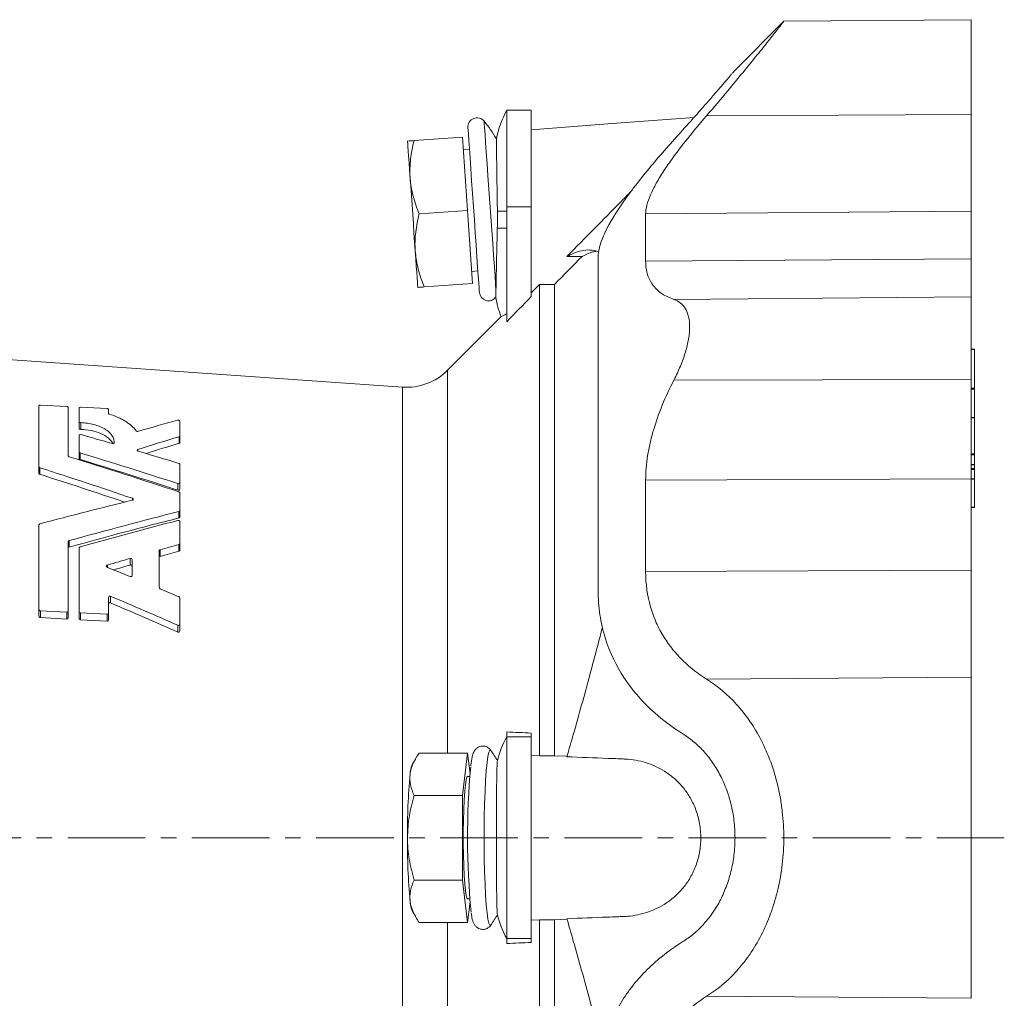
# Model space of a CAD drawing. Header units: millimetres. Extents: x 56 to 764, y -19 to 614.
# Tile 6 of 7: x 213 to 374, y 441 to 601. Entities that reach past the tile are written whole.
import ezdxf

# ---------------------------------------------------------------- set-up
doc = ezdxf.new("R2010")
doc.units = ezdxf.units.MM
doc.linetypes.add('CENTERX2', pattern=[20.32, 12.7, -2.54, 2.54, -2.54])
doc.layers.add('FORMAT', color=7, linetype='Continuous')

msp = doc.modelspace()

# ---------------------------------------------------------------- linework, layer by layer
at = {"color": 7, "linetype": 'Continuous', "lineweight": 15}
for p, q in [((337.73, 601.13), (329.8, 593.2)), ((368.45, 601.45), (337.74, 601.18)), ((296.45, 586.62), (292.45, 586.62)), ((292.45, 586.62), (292.45, 570.84)), ((296.45, 586.62), (296.45, 570.84)), ((285.2, 582.22), (277.29, 581.66)), ((285.2, 582.22), (286.04, 570.25)), ((286.34, 580.29), (285.34, 580.22)), ((292.45, 570.84), (292.45, 552.04)), ((296.45, 570.84), (296.45, 556.15)), ((286.04, 570.25), (278.13, 569.69)), ((286.04, 570.25), (286.87, 558.28)), ((302.29, 562.71), (304.77, 562.71)), ((286.73, 560.27), (287.73, 560.34)), ((286.87, 558.28), (278.96, 557.72)), ((296.45, 556.78), (297.79, 558.13)), ((297.79, 558.13), (300.26, 558.14)), ((297.79, 481.04), (297.79, 558.13)), ((300.26, 481.04), (300.26, 558.14)), ((291.6, 552.93), (282.76, 544.1)), ((275.38, 541.34), (206.07, 546.18)), ((368.96, 547.56), (368.45, 547.56)), ((368.96, 541.15), (368.96, 547.52)), ((368.96, 536.36), (368.96, 541.02)), ((215.91, 528.3), (215.91, 538.29)), ((216.15, 538.39), (220.47, 538.17)), ((220.71, 538.04), (220.71, 530.09)), ((222.49, 535.66), (222.49, 537.95)), ((222.73, 538.05), (227.05, 537.83)), ((227.29, 537.7), (227.29, 537.03)), ((222.49, 535.66), (222.49, 534.57)), ((238.95, 535.79), (238.95, 533.34)), ((368.96, 536.36), (368.45, 536.36)), ((368.96, 530.42), (368.96, 536.32)), ((222.49, 530.72), (222.49, 533.46)), ((238.95, 533.34), (238.95, 532.25)), ((222.49, 530.72), (222.49, 529.65)), ((368.96, 528.69), (368.96, 530.24)), ((238.95, 528.7), (238.95, 525.69)), ((368.45, 528.65), (368.96, 528.65)), ((368.96, 528.05), (368.96, 528.64)), ((215.91, 528.3), (215.91, 527.23)), ((368.96, 526.32), (368.96, 527.88)), ((238.95, 525.69), (238.95, 524.62)), ((368.45, 526.29), (368.96, 526.29)), ((368.96, 521.7), (368.96, 526.28)), ((238.95, 524.04), (238.95, 521.15)), ((238.95, 521.15), (238.95, 520.08)), ((368.45, 521.62), (368.96, 521.62)), ((215.91, 504.98), (215.91, 518.8)), ((238.95, 519.35), (238.95, 515.75)), ((220.71, 516.06), (220.71, 504.73)), ((238.95, 515.75), (238.95, 514.68)), ((222.49, 504.64), (222.49, 515.02)), ((235.59, 514.55), (235.59, 508.54)), ((231.15, 513.11), (231.15, 510.53)), ((227.29, 506.95), (227.29, 504.39)), ((238.95, 506.86), (238.95, 502.57)), ((215.91, 504.98), (215.91, 503.86)), ((220.47, 504.52), (216.15, 504.74)), ((220.71, 504.73), (220.71, 503.61)), ((222.49, 504.64), (222.49, 503.52)), ((227.05, 504.18), (222.73, 504.4)), ((227.29, 504.39), (227.29, 503.27)), ((216.15, 503.63), (220.47, 503.4)), ((222.73, 503.29), (227.05, 503.06)), ((238.95, 502.57), (238.95, 501.45)), ((292.45, 484.93), (292.45, 484.11)), ((292.45, 484.11), (292.45, 451.14)), ((296.45, 484.75), (296.45, 484.11)), ((296.45, 484.11), (296.45, 451.14)), ((289.89, 481.86), (289.86, 481.91)), ((277.56, 480.59), (276.96, 479.54)), ((286.04, 481.48), (278.13, 481.48)), ((286.04, 481.48), (285.2, 474.55)), ((286.44, 478.12), (286.04, 481.48)), ((297.79, 481.04), (296.45, 481.1)), ((300.26, 481.04), (297.79, 481.04)), ((302.32, 480.96), (300.26, 481.04)), ((286.4, 477.62), (286.04, 477.62)), ((285.2, 474.55), (277.29, 474.55)), ((285.2, 474.55), (285.2, 460.7)), ((285.2, 460.7), (277.29, 460.7)), ((285.2, 460.7), (286.04, 453.77)), ((286.04, 457.62), (286.4, 457.62)), ((286.04, 453.77), (286.44, 457.12)), ((276.96, 455.71), (277.56, 454.66)), ((286.04, 453.77), (278.13, 453.77)), ((289.86, 453.33), (289.87, 453.36)), ((296.45, 454.15), (297.79, 454.2)), ((297.79, 454.2), (300.26, 454.21)), ((297.79, 377.11), (297.79, 454.2)), ((300.26, 454.21), (302.32, 454.29)), ((300.26, 377.11), (300.26, 454.21)), ((292.45, 451.14), (292.45, 450.32)), ((296.45, 451.14), (296.45, 450.5))]:
    msp.add_line(p, q, dxfattribs=at)
at = {"color": 8, "linetype": 'Continuous', "lineweight": 0}
for p, q in [((368.45, 585.92), (325.15, 585.74)), ((296.45, 570.84), (292.45, 570.84)), ((290.92, 570.12), (292.45, 570.12)), ((368.45, 570.1), (315.18, 569.67)), ((290.91, 567.37), (292.45, 567.37)), ((368.45, 562.32), (315.18, 561.93)), ((368.45, 556.1), (319.81, 555.68)), ((368.96, 547.52), (368.45, 547.52)), ((282.76, 481.48), (282.76, 544.1)), ((275.38, 393.91), (275.38, 541.34)), ((368.45, 542.57), (319.81, 542.5)), ((368.96, 541.15), (368.45, 541.15)), ((368.96, 541.02), (368.45, 541.02)), ((222.74, 535.53), (222.74, 534.43)), ((368.96, 536.32), (368.45, 536.32)), ((238.84, 533.23), (238.84, 532.14)), ((222.63, 530.58), (222.63, 529.51)), ((232.1, 531.12), (232.1, 530.88)), ((368.96, 530.42), (368.45, 530.42)), ((368.96, 530.24), (368.45, 530.24)), ((368.96, 528.69), (368.45, 528.69)), ((216.06, 528.14), (216.06, 527.08)), ((368.96, 528.05), (368.45, 528.05)), ((368.96, 527.88), (368.45, 527.88)), ((238.62, 525.56), (238.62, 524.49)), ((368.45, 526.34), (315.18, 526.1)), ((368.96, 526.32), (368.45, 526.32)), ((231.2, 523.15), (231.2, 522.84)), ((238.81, 520.99), (238.81, 519.93)), ((368.96, 521.7), (368.45, 521.7)), ((220.86, 516.23), (220.86, 515.15)), ((238.81, 515.59), (238.81, 514.51)), ((235.74, 514.73), (235.74, 513.65)), ((230.82, 513.31), (230.82, 512.23)), ((227.11, 512.22), (227.11, 511.85)), ((368.45, 511.38), (315.18, 511.2)), ((227.62, 507.13), (227.62, 506.03)), ((216.15, 504.74), (216.15, 503.63)), ((220.47, 504.52), (220.47, 503.4)), ((222.73, 504.4), (222.73, 503.29)), ((227.05, 504.18), (227.05, 503.06)), ((238.62, 502.38), (238.62, 501.26)), ((368.45, 493.89), (325.15, 493.56)), ((296.45, 484.11), (292.45, 484.11)), ((282.76, 391.15), (282.76, 453.77)), ((296.45, 451.14), (292.45, 451.14)), ((368.45, 441.36), (325.15, 441.69))]:
    msp.add_line(p, q, dxfattribs=at)
at = {"color": 8, "linetype": 'Continuous', "lineweight": 0, "flags": 128}
for points in [[(288.75, 584.83), (288.76, 584.79), (288.78, 584.43), (288.83, 583.73), (288.9, 582.7), (289, 581.36), (289.11, 579.76), (289.24, 577.92), (289.38, 575.9), (289.53, 573.75), (289.69, 571.51), (289.84, 569.25), (290, 567.02), (290.15, 564.88), (290.29, 562.88), (290.42, 561.07), (290.53, 559.49), (290.62, 558.19), (290.69, 557.19)], [(289.86, 481.91), (289.84, 481.93), (289.69, 481.95), (289.53, 481.61), (289.38, 480.93), (289.24, 479.91), (289.11, 478.59), (289, 476.99), (288.9, 475.16), (288.83, 473.15), (288.78, 470.99), (288.76, 468.76), (288.76, 466.49), (288.78, 464.25), (288.83, 462.1), (288.9, 460.08), (289, 458.25), (289.11, 456.66), (289.24, 455.34), (289.38, 454.32), (289.53, 453.64), (289.69, 453.3), (289.84, 453.32), (289.86, 453.33)]]:
    msp.add_lwpolyline(points, dxfattribs=at)
at = {"color": 7, "linetype": 'Continuous', "lineweight": 15, "flags": 128}
for points in [[(323.09, 585.45), (310.43, 584.5), (296.45, 583.44)], [(286.09, 583.78), (286.1, 583.74), (286.12, 583.39), (286.17, 582.71), (286.24, 581.7), (286.33, 580.4), (286.44, 578.83), (286.56, 577.05), (286.7, 575.09), (286.85, 573.01), (287, 570.86), (287.15, 568.69), (287.3, 566.57), (287.44, 564.54), (287.57, 562.67), (287.69, 560.99), (287.79, 559.55), (287.87, 558.39), (287.93, 557.54), (287.96, 557.02), (287.98, 556.85)], [(276.22, 581.59), (276.23, 581.49), (276.25, 581.18), (276.28, 580.68), (276.33, 579.99), (276.39, 579.12), (276.47, 578.08), (276.55, 576.91), (276.64, 575.6)], [(276.64, 575.6), (276.74, 574.2), (276.84, 572.72), (276.95, 571.18), (277.06, 569.62), (277.17, 568.06), (277.27, 566.52), (277.38, 565.04), (277.48, 563.63)], [(277.48, 563.63), (277.57, 562.33), (277.65, 561.15), (277.72, 560.12), (277.78, 559.25), (277.83, 558.56), (277.87, 558.06), (277.89, 557.75), (277.9, 557.65)], [(286.04, 477.62), (285.94, 477.52), (285.81, 477.07), (285.69, 476.28), (285.58, 475.18), (285.49, 473.81), (285.42, 472.21), (285.37, 470.44), (285.34, 468.57), (285.34, 466.67), (285.37, 464.81), (285.42, 463.04), (285.49, 461.44), (285.58, 460.07), (285.69, 458.96), (285.81, 458.17), (285.94, 457.73), (286.04, 457.62)]]:
    msp.add_lwpolyline(points, dxfattribs=at)
at = {"color": 7, "linetype": 'Continuous', "lineweight": 15}
for centre, radius, start, end in [((306.45, 578.87), 16, 151.0306, 168.8383), ((287.59, 583.89), 1.5, 39.0063, 184), ((269.3, 569.08), 25.03, 31.0023, 39.0063), ((289.47, 556.95), 1.5, 184, 322.9662), ((306.45, 558.62), 16, 189.2436, 201.0895), ((276.04, 550.81), 9.5, 266, 315), ((306.45, 476.37), 16, 151.0306, 166.1498), ((269.3, 467.62), 25.03, 30.1656, 34.806), ((281.14, 477.87), 4.5, 158.2884, 178.1299), ((415.18, 467.73), 129.14, 174.883, 185.4494), ((377.47, 468.75), 101.26, 174.7499, 180.6375), ((377.47, 466.5), 101.26, 179.3625, 185.2501), ((281.14, 457.38), 4.5, 181.8701, 201.7116), ((269.3, 467.62), 25.03, 325.194, 329.8326), ((306.45, 458.87), 16, 193.8502, 208.9694)]:
    msp.add_arc(centre, radius, start, end, dxfattribs=at)
for centre, major_axis, ratio, start_param, end_param in [((190.16, 461.32), (125.1, 67.2), 0.360513, 0.989648, 1.043528), ((229.48, 476.99), (188.68, -59.82), 0.264157, 1.662846, 1.689571), ((198.49, 461.37), (124.2, 66.72), 0.360513, 1.054864, 1.110609), ((198.76, 461.49), (121.85, 65.46), 0.360513, 1.050612, 1.09623), ((216.57, 477.09), (190.85, -60.51), 0.264157, 1.538967, 1.622703), ((229.48, 476.99), (188.68, -59.82), 0.264157, 1.605098, 1.640339), ((211.81, 477.13), (191.65, -60.77), 0.264157, 1.513512, 1.607261), ((217.2, 476.91), (187.13, -59.33), 0.264157, 1.540043, 1.625433), ((198.9, 477.24), (193.82, -61.46), 0.264157, 1.48752, 1.565989), ((199.53, 477.06), (190.1, -60.28), 0.264157, 1.494374, 1.567573), ((198.9, 458.01), (193.82, 61.46), 0.264157, 1.320395, 1.398865), ((211.81, 458.11), (191.65, 60.77), 0.264157, 1.346388, 1.440136), ((212.44, 458.3), (187.93, 59.59), 0.264157, 1.346957, 1.442551), ((216.57, 458.15), (190.85, 60.51), 0.264157, 1.371843, 1.455578), ((229.48, 458.26), (188.68, 59.82), 0.264157, 1.437973, 1.454168), ((230.11, 458.45), (184.95, 58.64), 0.264157, 1.440384, 1.456903), ((229.48, 458.26), (188.68, 59.82), 0.264157, 1.48016, 1.49977), ((157.69, 477.58), (200.75, -63.65), 0.264157, 1.282867, 1.302572), ((230.11, 458.45), (184.95, 58.64), 0.264157, 1.483416, 1.497934), ((157.69, 477.58), (200.75, -63.65), 0.264157, 1.239965, 1.256519), ((144.78, 477.69), (202.93, -64.34), 0.264157, 1.175433, 1.235429), ((145.41, 477.51), (199.2, -63.16), 0.264157, 1.169273, 1.230554)]:
    msp.add_ellipse(centre, major_axis=major_axis, ratio=ratio, start_param=start_param, end_param=end_param, dxfattribs=at)
for points, knots in [([(325.15, 585.74), (326.34, 587.13), (328.73, 589.93), (331.65, 593.48), (334, 596.39), (335.75, 598.59), (337.02, 600.21), (337.7, 601.08), (337.73, 601.11), (337.74, 601.13)], [0, 0, 0, 0, 0.173043, 0.35054, 0.488022, 0.629136, 0.766812, 0.909852, 1, 1, 1, 1]), ([(368.45, 601.45), (368.45, 601.45), (368.45, 601.34), (368.45, 600.91), (368.45, 600.58), (368.45, 599.75), (368.45, 599.23), (368.45, 598.04), (368.45, 597.37), (368.45, 595.89), (368.45, 595.09), (368.45, 593.4), (368.45, 592.51), (368.45, 589.77), (368.45, 587.84), (368.45, 585.92)], [0, 0, 0, 0, 0.125, 0.125, 0.25, 0.25, 0.375, 0.375, 0.5, 0.5, 0.625, 0.625, 0.75, 0.75, 1, 1, 1, 1]), ([(329.8, 593.2), (329.8, 593.2), (329.74, 593.13), (329.57, 592.93), (329.5, 592.85), (329.34, 592.65), (329.24, 592.54), (328.91, 592.15), (328.64, 591.84), (328.18, 591.29), (328.01, 591.1), (327.66, 590.68), (327.47, 590.47), (326.89, 589.79), (326.47, 589.3), (325.79, 588.51), (325.55, 588.25), (325.07, 587.69), (324.82, 587.41), (324.06, 586.54), (323.53, 585.95), (322.43, 584.72), (321.87, 584.09), (321.28, 583.44)], [0, 0, 0, 0, 0.125, 0.125, 0.1875, 0.1875, 0.25, 0.25, 0.375, 0.375, 0.4375, 0.4375, 0.5, 0.5, 0.625, 0.625, 0.6875, 0.6875, 0.75, 0.75, 0.875, 0.875, 1, 1, 1, 1]), ([(315.18, 569.67), (315.18, 570.56), (315.46, 571.61), (316.11, 573.1), (316.25, 573.41), (316.57, 574.04), (316.74, 574.36), (317.29, 575.35), (317.71, 576.03), (318.62, 577.43), (319.12, 578.14), (320.18, 579.61), (320.75, 580.36), (322.52, 582.63), (323.8, 584.17), (325.15, 585.74)], [0, 0, 0, 0, 0.25, 0.25, 0.3125, 0.3125, 0.375, 0.375, 0.5, 0.5, 0.625, 0.625, 0.75, 0.75, 1, 1, 1, 1]), ([(368.45, 570.1), (368.45, 570.87), (368.45, 571.8), (368.45, 573.96), (368.45, 575.19), (368.45, 577.9), (368.45, 579.38), (368.45, 582.53), (368.45, 584.2), (368.45, 585.92)], [0, 0, 0, 0, 0.25, 0.25, 0.5, 0.5, 0.75, 0.75, 1, 1, 1, 1]), ([(321.28, 583.44), (319.43, 581.4), (317.68, 579.41), (315.23, 576.49), (314.45, 575.53), (313.34, 574.1), (312.98, 573.62), (312.28, 572.69), (311.95, 572.23), (310.35, 569.97), (309.3, 568.27), (308.37, 566.3), (308.2, 565.91), (307.91, 565.16), (307.79, 564.8), (307.5, 563.75), (307.4, 563.1), (307.4, 562.51)], [0, 0, 0, 0, 0.25, 0.25, 0.375, 0.375, 0.4375, 0.4375, 0.5, 0.5, 0.75, 0.75, 0.8125, 0.8125, 0.875, 0.875, 1, 1, 1, 1]), ([(277.29, 581.66), (276.97, 581.64), (276.69, 581.62), (276.32, 581.6), (276.22, 581.59), (276.22, 581.59)], [0, 0, 0, 0, 0.5, 0.5, 1, 1, 1, 1]), ([(276.64, 575.6), (276.6, 576.11), (276.59, 576.62), (276.62, 577.64), (276.66, 578.15), (276.83, 579.66), (277.03, 580.66), (277.29, 581.66)], [0, 0, 0, 0, 0.25, 0.25, 0.5, 0.5, 1, 1, 1, 1]), ([(290.92, 570.12), (290.91, 570.82), (290.89, 572.22), (290.86, 574.24), (290.83, 576.14), (290.81, 577.83), (290.79, 579.29), (290.78, 580.47), (290.76, 581.33), (290.76, 581.87), (290.76, 581.94), (290.76, 581.97)], [0, 0, 0, 0, 0.109738, 0.222657, 0.332406, 0.445332, 0.555161, 0.668167, 0.778139, 0.891291, 1, 1, 1, 1]), ([(278.13, 569.69), (277.73, 570.65), (277.39, 571.62), (276.88, 573.58), (276.71, 574.58), (276.64, 575.6)], [0, 0, 0, 0, 0.5, 0.5, 1, 1, 1, 1]), ([(302.29, 562.71), (303.81, 564.25), (306.71, 567.19), (310.25, 570.77), (312.25, 572.81), (312.88, 573.45)], [0, 0, 0, 0, 0.429823, 0.821356, 1, 1, 1, 1]), ([(277.48, 563.63), (277.44, 564.14), (277.43, 564.65), (277.46, 565.67), (277.5, 566.18), (277.67, 567.69), (277.87, 568.69), (278.13, 569.69)], [0, 0, 0, 0, 0.25, 0.25, 0.5, 0.5, 1, 1, 1, 1]), ([(290.91, 567.37), (290.88, 566.28), (290.86, 565.22), (290.82, 563.69), (290.81, 563.19), (290.79, 562.22), (290.78, 561.76), (290.76, 560.88), (290.75, 560.45), (290.74, 559.85), (290.74, 559.66), (290.73, 559.28), (290.72, 559.1), (290.71, 558.58), (290.71, 558.26), (290.7, 557.83), (290.7, 557.69), (290.69, 557.43), (290.69, 557.3), (290.69, 557.19)], [0, 0, 0, 0, 0.25, 0.25, 0.375, 0.375, 0.5, 0.5, 0.625, 0.625, 0.6875, 0.6875, 0.75, 0.75, 0.875, 0.875, 0.9375, 0.9375, 1, 1, 1, 1]), ([(278.96, 557.72), (278.57, 558.68), (278.23, 559.65), (277.72, 561.61), (277.55, 562.61), (277.48, 563.63)], [0, 0, 0, 0, 0.5, 0.5, 1, 1, 1, 1]), ([(307.52, 563.49), (307.03, 563.62), (305.69, 563.95), (303.92, 563.5), (302.64, 562.88), (302.29, 562.71)], [0, 0, 0, 0, 0.293787, 0.805746, 1, 1, 1, 1]), ([(304.77, 562.71), (305.37, 563.01), (306.18, 563.42), (306.96, 563.53), (307.16, 563.56)], [0, 0, 0, 0, 0.742797, 1, 1, 1, 1]), ([(307.4, 508.14), (307.4, 511.09), (307.4, 514), (307.4, 519.72), (307.4, 522.53), (307.4, 527.99), (307.4, 530.65), (307.4, 535.77), (307.4, 538.23), (307.4, 542.93), (307.4, 545.17), (307.4, 549.38), (307.4, 551.36), (307.4, 555.04), (307.4, 556.74), (307.4, 559.85), (307.4, 561.26), (307.4, 562.51)], [0, 0, 0, 0, 0.125, 0.125, 0.25, 0.25, 0.375, 0.375, 0.5, 0.5, 0.625, 0.625, 0.75, 0.75, 0.875, 0.875, 1, 1, 1, 1]), ([(368.45, 556.1), (368.45, 556.61), (368.45, 557.4), (368.45, 559.49), (368.45, 560.8), (368.45, 562.32)], [0, 0, 0, 0, 0.5, 0.5, 1, 1, 1, 1]), ([(319.81, 555.68), (319.11, 555.92), (318.47, 556.22), (317.34, 556.96), (316.85, 557.4), (316.24, 558.18), (316.06, 558.46), (315.75, 559.06), (315.61, 559.37), (315.29, 560.37), (315.18, 561.11), (315.18, 561.93)], [0, 0, 0, 0, 0.25, 0.25, 0.5, 0.5, 0.625, 0.625, 0.75, 0.75, 1, 1, 1, 1]), ([(278.96, 557.72), (278.64, 557.7), (278.37, 557.68), (278, 557.66), (277.9, 557.65), (277.9, 557.65)], [0, 0, 0, 0, 0.5, 0.5, 1, 1, 1, 1]), ([(290.69, 557.19), (290.68, 557.01), (290.67, 556.34), (290.66, 555.95), (290.66, 556.05), (290.66, 556.05)], [0, 0, 0, 0, 0.252977, 0.969329, 1, 1, 1, 1]), ([(368.45, 556.1), (368.45, 555.95), (368.45, 555.75), (368.45, 555.23), (368.45, 554.9), (368.45, 554.12), (368.45, 553.67), (368.45, 552.64), (368.45, 552.07), (368.45, 550.83), (368.45, 550.17), (368.45, 548.76), (368.45, 548.02), (368.45, 546.5), (368.45, 545.72), (368.45, 544.15), (368.45, 543.36), (368.45, 542.57)], [0, 0, 0, 0, 0.125, 0.125, 0.25, 0.25, 0.375, 0.375, 0.5, 0.5, 0.625, 0.625, 0.75, 0.75, 0.875, 0.875, 1, 1, 1, 1]), ([(319.81, 542.5), (320.2, 543.26), (320.55, 544.02), (321.02, 545.16), (321.17, 545.54), (321.44, 546.29), (321.57, 546.67), (321.91, 547.79), (322.08, 548.51), (322.25, 549.54), (322.3, 549.88), (322.36, 550.53), (322.37, 550.86), (322.37, 551.77), (322.32, 552.33), (322.14, 553.08), (322.07, 553.32), (321.9, 553.76), (321.8, 553.97), (321.46, 554.53), (321.19, 554.84), (320.56, 555.35), (320.2, 555.54), (319.81, 555.68)], [0, 0, 0, 0, 0.125, 0.125, 0.1875, 0.1875, 0.25, 0.25, 0.375, 0.375, 0.4375, 0.4375, 0.5, 0.5, 0.625, 0.625, 0.6875, 0.6875, 0.75, 0.75, 0.875, 0.875, 1, 1, 1, 1]), ([(291.62, 552.91), (291.6, 552.9), (291.55, 552.87), (291.86, 553.02), (292.26, 553.24), (292.45, 553.35)], [0, 0, 0, 0, 0.299027, 0.647989, 1, 1, 1, 1]), ([(368.96, 547.55), (368.96, 547.55), (368.96, 547.56), (368.96, 547.55), (368.96, 547.53), (368.96, 547.52)], [0, 0, 0, 0, 0.125175, 0.579621, 1, 1, 1, 1]), ([(319.81, 542.5), (319.11, 541.14), (318.47, 539.78), (317.34, 537.03), (316.85, 535.65), (316.24, 533.57), (316.06, 532.87), (315.75, 531.48), (315.61, 530.8), (315.29, 528.75), (315.18, 527.41), (315.18, 526.1)], [0, 0, 0, 0, 0.25, 0.25, 0.5, 0.5, 0.625, 0.625, 0.75, 0.75, 1, 1, 1, 1]), ([(368.45, 542.57), (368.45, 539.72), (368.45, 536.89), (368.45, 531.43), (368.45, 528.8), (368.45, 526.34)], [0, 0, 0, 0, 0.5, 0.5, 1, 1, 1, 1]), ([(368.96, 541.15), (368.96, 541.14), (368.96, 541.11), (368.96, 541.06), (368.96, 541.04), (368.96, 541.02)], [0, 0, 0, 0, 0.5, 0.5, 1, 1, 1, 1]), ([(215.91, 538.29), (215.91, 538.32), (215.94, 538.35), (216.03, 538.39), (216.09, 538.4), (216.15, 538.39)], [0, 0, 0, 0, 0.5, 0.5, 1, 1, 1, 1]), ([(220.47, 538.17), (220.54, 538.16), (220.6, 538.15), (220.69, 538.1), (220.71, 538.07), (220.71, 538.04)], [0, 0, 0, 0, 0.5, 0.5, 1, 1, 1, 1]), ([(222.49, 537.95), (222.49, 537.98), (222.51, 538.01), (222.6, 538.04), (222.66, 538.05), (222.73, 538.05)], [0, 0, 0, 0, 0.5, 0.5, 1, 1, 1, 1]), ([(227.05, 537.83), (227.11, 537.82), (227.17, 537.81), (227.26, 537.76), (227.29, 537.73), (227.29, 537.7)], [0, 0, 0, 0, 0.5, 0.5, 1, 1, 1, 1]), ([(227.41, 536.92), (227.92, 536.77), (228.39, 536.59), (229.05, 536.3), (229.26, 536.2), (229.67, 535.98), (229.87, 535.87), (230.43, 535.52), (230.76, 535.28), (231.35, 534.75), (231.61, 534.48), (231.82, 534.19)], [0, 0, 0, 0, 0.25, 0.25, 0.375, 0.375, 0.5, 0.5, 0.75, 0.75, 1, 1, 1, 1]), ([(222.74, 535.53), (222.67, 535.53), (222.6, 535.54), (222.51, 535.6), (222.49, 535.63), (222.49, 535.66)], [0, 0, 0, 0, 0.5, 0.5, 1, 1, 1, 1]), ([(228.21, 532.22), (228.22, 532.43), (228.2, 532.64), (228.08, 533.04), (227.99, 533.24), (227.79, 533.53), (227.72, 533.63), (227.56, 533.82), (227.47, 533.91), (227.17, 534.17), (226.95, 534.34), (226.43, 534.64), (226.15, 534.78), (225.55, 535.02), (225.22, 535.13), (224.54, 535.31), (224.19, 535.38), (223.47, 535.48), (223.1, 535.51), (222.74, 535.53)], [0, 0, 0, 0, 0.125, 0.125, 0.25, 0.25, 0.3125, 0.3125, 0.375, 0.375, 0.5, 0.5, 0.625, 0.625, 0.75, 0.75, 0.875, 0.875, 1, 1, 1, 1]), ([(238.59, 535.91), (238.62, 535.92), (238.66, 535.92), (238.75, 535.92), (238.79, 535.91), (238.91, 535.88), (238.95, 535.83), (238.95, 535.79)], [0, 0, 0, 0, 0.25, 0.25, 0.5, 0.5, 1, 1, 1, 1]), ([(368.96, 536.35), (368.96, 536.35), (368.96, 536.35), (368.96, 536.34), (368.96, 536.33), (368.96, 536.32)], [0, 0, 0, 0, 0.3425002, 0.6784125, 1, 1, 1, 1]), ([(222.49, 534.57), (222.49, 534.53), (222.51, 534.5), (222.6, 534.45), (222.67, 534.43), (222.74, 534.43)], [0, 0, 0, 0, 0.5, 0.5, 1, 1, 1, 1]), ([(222.49, 533.46), (222.49, 533.5), (222.53, 533.54), (222.66, 533.58), (222.74, 533.58), (222.82, 533.56)], [0, 0, 0, 0, 0.5, 0.5, 1, 1, 1, 1]), ([(222.74, 534.43), (223.32, 534.41), (223.89, 534.34), (225.01, 534.11), (225.53, 533.95), (226.48, 533.54), (226.88, 533.3), (227.56, 532.76), (227.81, 532.46), (227.98, 532.15)], [0, 0, 0, 0, 0.25, 0.25, 0.5, 0.5, 0.75, 0.75, 1, 1, 1, 1]), ([(231.82, 534.19), (231.84, 534.15), (231.9, 534.12), (232.03, 534.09), (232.11, 534.09), (232.17, 534.11)], [0, 0, 0, 0, 0.5, 0.5, 1, 1, 1, 1]), ([(227.88, 532.11), (227.95, 532.09), (228.03, 532.09), (228.16, 532.14), (228.21, 532.18), (228.21, 532.22)], [0, 0, 0, 0, 0.5, 0.5, 1, 1, 1, 1]), ([(220.71, 530.09), (220.71, 530.06), (220.73, 530.03), (220.78, 529.98), (220.82, 529.95), (220.86, 529.94)], [0, 0, 0, 0, 0.5, 0.5, 1, 1, 1, 1]), ([(222.63, 530.58), (222.59, 530.59), (222.55, 530.61), (222.5, 530.66), (222.49, 530.69), (222.49, 530.72)], [0, 0, 0, 0, 0.5, 0.5, 1, 1, 1, 1]), ([(232.1, 531.12), (232.03, 531.09), (231.98, 531.04), (232, 530.94), (232.06, 530.89), (232.14, 530.86)], [0, 0, 0, 0, 0.5, 0.5, 1, 1, 1, 1]), ([(368.96, 530.42), (368.96, 530.4), (368.96, 530.36), (368.96, 530.3), (368.96, 530.26), (368.96, 530.24)], [0, 0, 0, 0, 0.5, 0.5, 1, 1, 1, 1]), ([(222.49, 529.65), (222.49, 529.62), (222.5, 529.59), (222.55, 529.54), (222.59, 529.52), (222.63, 529.51)], [0, 0, 0, 0, 0.5, 0.5, 1, 1, 1, 1]), ([(238.81, 528.85), (238.85, 528.83), (238.89, 528.81), (238.94, 528.76), (238.95, 528.73), (238.95, 528.7)], [0, 0, 0, 0, 0.5, 0.5, 1, 1, 1, 1]), ([(368.96, 528.69), (368.96, 528.68), (368.96, 528.66), (368.96, 528.66), (368.96, 528.66)], [0, 0, 0, 0, 0.540716, 1, 1, 1, 1]), ([(216.06, 528.14), (216.02, 528.16), (215.98, 528.18), (215.93, 528.23), (215.91, 528.27), (215.91, 528.3)], [0, 0, 0, 0, 0.5, 0.5, 1, 1, 1, 1]), ([(215.91, 527.23), (215.91, 527.2), (215.93, 527.17), (215.98, 527.11), (216.02, 527.09), (216.06, 527.08)], [0, 0, 0, 0, 0.5, 0.5, 1, 1, 1, 1]), ([(368.96, 528.05), (368.96, 528.03), (368.96, 528), (368.96, 527.93), (368.96, 527.9), (368.96, 527.88)], [0, 0, 0, 0, 0.5, 0.5, 1, 1, 1, 1]), ([(238.95, 525.69), (238.95, 525.64), (238.91, 525.59), (238.78, 525.53), (238.7, 525.53), (238.62, 525.56)], [0, 0, 0, 0, 0.5, 0.5, 1, 1, 1, 1]), ([(368.96, 526.32), (368.96, 526.31), (368.96, 526.29), (368.96, 526.29), (368.96, 526.29)], [0, 0, 0, 0, 0.5407463, 1, 1, 1, 1]), ([(238.62, 524.49), (238.7, 524.47), (238.78, 524.47), (238.91, 524.52), (238.95, 524.57), (238.95, 524.62)], [0, 0, 0, 0, 0.5, 0.5, 1, 1, 1, 1]), ([(238.81, 524.2), (238.85, 524.18), (238.89, 524.16), (238.94, 524.1), (238.95, 524.07), (238.95, 524.04)], [0, 0, 0, 0, 0.5, 0.5, 1, 1, 1, 1]), ([(231.2, 522.84), (231.24, 522.85), (231.28, 522.87), (231.33, 522.92), (231.35, 522.95), (231.35, 523.02), (231.33, 523.05), (231.28, 523.11), (231.24, 523.14), (231.2, 523.15)], [0, 0, 0, 0, 0.25, 0.25, 0.5, 0.5, 0.75, 0.75, 1, 1, 1, 1]), ([(238.95, 521.15), (238.95, 521.11), (238.94, 521.08), (238.89, 521.02), (238.85, 521), (238.81, 520.99)], [0, 0, 0, 0, 0.5, 0.5, 1, 1, 1, 1]), ([(368.96, 521.7), (368.96, 521.69), (368.96, 521.66), (368.96, 521.63), (368.96, 521.62), (368.96, 521.62), (368.96, 521.62)], [0, 0, 0, 0, 0.28497, 0.605202, 0.942193, 1, 1, 1, 1]), ([(215.91, 518.8), (215.91, 518.84), (215.93, 518.87), (215.98, 518.93), (216.02, 518.95), (216.06, 518.97)], [0, 0, 0, 0, 0.5, 0.5, 1, 1, 1, 1]), ([(238.62, 519.53), (238.7, 519.55), (238.78, 519.54), (238.91, 519.47), (238.95, 519.41), (238.95, 519.35)], [0, 0, 0, 0, 0.5, 0.5, 1, 1, 1, 1]), ([(238.81, 519.93), (238.85, 519.94), (238.89, 519.96), (238.94, 520.02), (238.95, 520.05), (238.95, 520.08)], [0, 0, 0, 0, 0.5, 0.5, 1, 1, 1, 1]), ([(220.86, 516.23), (220.82, 516.21), (220.78, 516.19), (220.73, 516.13), (220.71, 516.09), (220.71, 516.06)], [0, 0, 0, 0, 0.5, 0.5, 1, 1, 1, 1]), ([(238.95, 515.75), (238.95, 515.72), (238.94, 515.68), (238.89, 515.62), (238.85, 515.6), (238.81, 515.59)], [0, 0, 0, 0, 0.5, 0.5, 1, 1, 1, 1]), ([(222.49, 515.02), (222.49, 515.06), (222.5, 515.09), (222.55, 515.15), (222.59, 515.18), (222.63, 515.19)], [0, 0, 0, 0, 0.5, 0.5, 1, 1, 1, 1]), ([(235.74, 514.73), (235.7, 514.71), (235.66, 514.69), (235.61, 514.63), (235.59, 514.59), (235.59, 514.55)], [0, 0, 0, 0, 0.5, 0.5, 1, 1, 1, 1]), ([(238.81, 514.51), (238.85, 514.53), (238.89, 514.55), (238.94, 514.61), (238.95, 514.65), (238.95, 514.68)], [0, 0, 0, 0, 0.5, 0.5, 1, 1, 1, 1]), ([(230.82, 513.31), (230.9, 513.33), (230.98, 513.32), (231.11, 513.24), (231.15, 513.18), (231.15, 513.11)], [0, 0, 0, 0, 0.5, 0.5, 1, 1, 1, 1]), ([(227.11, 511.85), (227.07, 511.87), (227.03, 511.9), (226.98, 511.96), (226.96, 512), (226.96, 512.08), (226.98, 512.12), (227.03, 512.18), (227.07, 512.21), (227.11, 512.22)], [0, 0, 0, 0, 0.25, 0.25, 0.5, 0.5, 0.75, 0.75, 1, 1, 1, 1]), ([(231.15, 512.03), (231.15, 512.1), (231.11, 512.16), (230.98, 512.24), (230.9, 512.26), (230.82, 512.23)], [0, 0, 0, 0, 0.5, 0.5, 1, 1, 1, 1]), ([(315.18, 511.2), (315.18, 509.12), (315.46, 507.2), (316.11, 504.95), (316.25, 504.51), (316.57, 503.64), (316.74, 503.21), (317.29, 501.97), (317.71, 501.2), (318.62, 499.73), (319.12, 499.04), (320.18, 497.73), (320.75, 497.11), (322.52, 495.4), (323.8, 494.41), (325.15, 493.56)], [0, 0, 0, 0, 0.25, 0.25, 0.3125, 0.3125, 0.375, 0.375, 0.5, 0.5, 0.625, 0.625, 0.75, 0.75, 1, 1, 1, 1]), ([(368.45, 511.38), (368.45, 509.57), (368.45, 507.8), (368.45, 504.42), (368.45, 502.81), (368.45, 499.81), (368.45, 498.43), (368.45, 495.94), (368.45, 494.84), (368.45, 493.89)], [0, 0, 0, 0, 0.25, 0.25, 0.5, 0.5, 0.75, 0.75, 1, 1, 1, 1]), ([(231.15, 510.53), (231.15, 510.46), (231.11, 510.4), (230.98, 510.33), (230.9, 510.33), (230.82, 510.36)], [0, 0, 0, 0, 0.5, 0.5, 1, 1, 1, 1]), ([(321.28, 484.62), (319.43, 485.77), (317.68, 487.08), (315.23, 489.37), (314.45, 490.18), (313.34, 491.49), (312.98, 491.94), (312.28, 492.87), (311.95, 493.34), (310.35, 495.78), (309.3, 497.93), (308.37, 500.94), (308.2, 501.55), (307.91, 502.82), (307.79, 503.46), (307.5, 505.42), (307.4, 506.76), (307.4, 508.14)], [0, 0, 0, 0, 0.25, 0.25, 0.375, 0.375, 0.4375, 0.4375, 0.5, 0.5, 0.75, 0.75, 0.8125, 0.8125, 0.875, 0.875, 1, 1, 1, 1]), ([(227.62, 507.13), (227.54, 507.17), (227.46, 507.16), (227.33, 507.09), (227.29, 507.02), (227.29, 506.95)], [0, 0, 0, 0, 0.5, 0.5, 1, 1, 1, 1]), ([(227.29, 505.85), (227.29, 505.92), (227.33, 505.99), (227.46, 506.06), (227.54, 506.07), (227.62, 506.03)], [0, 0, 0, 0, 0.5, 0.5, 1, 1, 1, 1]), ([(216.15, 504.74), (216.09, 504.75), (216.03, 504.77), (215.94, 504.86), (215.91, 504.92), (215.91, 504.98)], [0, 0, 0, 0, 0.5, 0.5, 1, 1, 1, 1]), ([(220.71, 504.73), (220.71, 504.67), (220.69, 504.62), (220.6, 504.54), (220.54, 504.51), (220.47, 504.52)], [0, 0, 0, 0, 0.5, 0.5, 1, 1, 1, 1]), ([(222.73, 504.4), (222.66, 504.4), (222.6, 504.43), (222.51, 504.52), (222.49, 504.58), (222.49, 504.64)], [0, 0, 0, 0, 0.5, 0.5, 1, 1, 1, 1]), ([(227.29, 504.39), (227.29, 504.33), (227.26, 504.28), (227.17, 504.2), (227.11, 504.17), (227.05, 504.18)], [0, 0, 0, 0, 0.5, 0.5, 1, 1, 1, 1]), ([(215.91, 503.86), (215.91, 503.81), (215.94, 503.75), (216.03, 503.66), (216.09, 503.63), (216.15, 503.63)], [0, 0, 0, 0, 0.5, 0.5, 1, 1, 1, 1]), ([(220.47, 503.4), (220.54, 503.4), (220.6, 503.42), (220.69, 503.5), (220.71, 503.56), (220.71, 503.61)], [0, 0, 0, 0, 0.5, 0.5, 1, 1, 1, 1]), ([(222.49, 503.52), (222.49, 503.47), (222.51, 503.41), (222.6, 503.32), (222.66, 503.29), (222.73, 503.29)], [0, 0, 0, 0, 0.5, 0.5, 1, 1, 1, 1]), ([(227.05, 503.06), (227.11, 503.06), (227.17, 503.08), (227.26, 503.16), (227.29, 503.22), (227.29, 503.27)], [0, 0, 0, 0, 0.5, 0.5, 1, 1, 1, 1]), ([(238.95, 502.57), (238.95, 502.5), (238.92, 502.43), (238.79, 502.35), (238.7, 502.35), (238.62, 502.38)], [0, 0, 0, 0, 0.5, 0.5, 1, 1, 1, 1]), ([(238.62, 501.26), (238.7, 501.23), (238.79, 501.23), (238.92, 501.31), (238.95, 501.38), (238.95, 501.45)], [0, 0, 0, 0, 0.5, 0.5, 1, 1, 1, 1]), ([(308.1, 502.01), (307.42, 499.42), (305.89, 493.57), (303.92, 486.5), (302.64, 482.08), (302.29, 480.87)], [0, 0, 0, 0, 0.367091, 0.82591, 1, 1, 1, 1]), ([(325.15, 441.69), (326.91, 442.79), (328.55, 444.15), (330.43, 446.23), (330.79, 446.66), (331.51, 447.56), (331.86, 448.04), (332.88, 449.51), (333.5, 450.56), (334.65, 452.78), (335.17, 453.96), (335.86, 455.85), (336.07, 456.49), (336.46, 457.79), (336.64, 458.45), (337.12, 460.46), (337.36, 461.84), (337.61, 463.98), (337.67, 464.71), (337.76, 466.16), (337.78, 466.88), (337.78, 469.04), (337.7, 470.48), (337.45, 472.63), (337.35, 473.34), (337.1, 474.74), (336.96, 475.43), (336.49, 477.46), (336.1, 478.76), (335.17, 481.28), (334.65, 482.46), (333.5, 484.7), (332.87, 485.75), (331.51, 487.72), (330.79, 488.62), (328.54, 491.09), (326.91, 492.45), (325.15, 493.56)], [0, 0, 0, 0, 0.125, 0.125, 0.15625, 0.15625, 0.1875, 0.1875, 0.25, 0.25, 0.3125, 0.3125, 0.34375, 0.34375, 0.375, 0.375, 0.4375, 0.4375, 0.46875, 0.46875, 0.5, 0.5, 0.5625, 0.5625, 0.59375, 0.59375, 0.625, 0.625, 0.6875, 0.6875, 0.75, 0.75, 0.8125, 0.8125, 0.875, 0.875, 1, 1, 1, 1]), ([(368.45, 493.89), (368.45, 492.84), (368.45, 491.5), (368.45, 489.01), (368.45, 488.1), (368.45, 486.13), (368.45, 485.06), (368.45, 482.78), (368.45, 481.57), (368.45, 479.02), (368.45, 477.68), (368.45, 474.91), (368.45, 473.48), (368.45, 470.58), (368.45, 469.1), (368.45, 466.15), (368.45, 464.67), (368.45, 461.76), (368.45, 460.34), (368.45, 457.57), (368.45, 456.23), (368.45, 453.68), (368.45, 452.47), (368.45, 450.19), (368.45, 449.12), (368.45, 447.14), (368.45, 446.24), (368.45, 443.75), (368.45, 442.41), (368.45, 441.36)], [0, 0, 0, 0, 0.125, 0.125, 0.1875, 0.1875, 0.25, 0.25, 0.3125, 0.3125, 0.375, 0.375, 0.4375, 0.4375, 0.5, 0.5, 0.5625, 0.5625, 0.625, 0.625, 0.6875, 0.6875, 0.75, 0.75, 0.8125, 0.8125, 0.875, 0.875, 1, 1, 1, 1]), ([(329.8, 467.62), (329.8, 468.58), (329.74, 469.51), (329.57, 470.9), (329.5, 471.36), (329.34, 472.27), (329.24, 472.72), (328.91, 474.05), (328.64, 474.89), (328.18, 476.11), (328.01, 476.51), (327.66, 477.29), (327.47, 477.67), (326.89, 478.76), (326.47, 479.45), (325.79, 480.41), (325.55, 480.71), (325.07, 481.31), (324.82, 481.6), (324.06, 482.42), (323.53, 482.92), (322.43, 483.84), (321.87, 484.25), (321.28, 484.62)], [0, 0, 0, 0, 0.125, 0.125, 0.1875, 0.1875, 0.25, 0.25, 0.375, 0.375, 0.4375, 0.4375, 0.5, 0.5, 0.625, 0.625, 0.6875, 0.6875, 0.75, 0.75, 0.875, 0.875, 1, 1, 1, 1]), ([(289.95, 481.73), (289.93, 481.79), (289.86, 481.94), (289.57, 482.27), (289.04, 482.59), (288.36, 482.66), (287.75, 482.46), (287.34, 482.12), (287.1, 481.77), (286.95, 481.43), (286.82, 481.03), (286.75, 480.65), (286.72, 480.44)], [0, 0, 0, 0, 0.052802, 0.13971, 0.229217, 0.321801, 0.412442, 0.491042, 0.573294, 0.672563, 0.817391, 1, 1, 1, 1]), ([(276.64, 478.02), (276.68, 478.31), (276.74, 478.61), (276.9, 479.19), (277.01, 479.48), (277.4, 480.34), (277.73, 480.91), (278.13, 481.48)], [0, 0, 0, 0, 0.25, 0.25, 0.5, 0.5, 1, 1, 1, 1]), ([(286.72, 480.44), (286.7, 480.34), (286.64, 480.07), (286.59, 479.66), (286.56, 479.4)], [0, 0, 0, 0, 0.356467, 1, 1, 1, 1]), ([(290.92, 455.04), (290.91, 455.09), (290.9, 455.21), (290.88, 455.5), (290.87, 455.62), (290.86, 455.88), (290.86, 456.04), (290.84, 456.54), (290.83, 456.94), (290.82, 457.64), (290.82, 457.89), (290.81, 458.41), (290.8, 458.69), (290.79, 459.56), (290.79, 460.18), (290.78, 461.19), (290.78, 461.54), (290.77, 462.25), (290.77, 462.61), (290.76, 463.71), (290.76, 464.47), (290.76, 465.65), (290.76, 466.04), (290.76, 466.83), (290.76, 467.62), (290.76, 468.41), (290.76, 469.2), (290.76, 469.6), (290.76, 470.78), (290.76, 471.54), (290.77, 472.64), (290.77, 473), (290.78, 473.71), (290.78, 474.06), (290.79, 475.06), (290.79, 475.69), (290.81, 476.84), (290.82, 477.37), (290.83, 478.3), (290.84, 478.7), (290.86, 479.21), (290.86, 479.36), (290.87, 479.63), (290.88, 479.74), (290.9, 480.04), (290.91, 480.16), (290.92, 480.2)], [0, 0, 0, 0, 0.0625, 0.0625, 0.09375, 0.09375, 0.125, 0.125, 0.1875, 0.1875, 0.21875, 0.21875, 0.25, 0.25, 0.3125, 0.3125, 0.34375, 0.34375, 0.375, 0.375, 0.4375, 0.4375, 0.46875, 0.46875, 0.5, 0.53125, 0.53125, 0.5625, 0.5625, 0.625, 0.625, 0.65625, 0.65625, 0.6875, 0.6875, 0.75, 0.75, 0.8125, 0.8125, 0.875, 0.875, 0.90625, 0.90625, 0.9375, 0.9375, 1, 1, 1, 1]), ([(302.29, 454.38), (304.5, 454.46), (306.71, 454.55), (309.48, 454.66), (310.3, 454.69), (311.13, 454.72), (311.69, 454.74), (311.96, 454.76), (312.79, 454.82), (313.34, 454.9), (314.42, 455.13), (314.97, 455.27), (316.57, 455.81), (317.6, 456.3), (319.07, 457.29), (319.55, 457.66), (320.47, 458.48), (320.91, 458.93), (321.52, 459.69), (321.72, 459.95), (322.11, 460.5), (322.29, 460.79), (322.81, 461.7), (323.12, 462.34), (323.51, 463.38), (323.63, 463.74), (323.83, 464.48), (323.92, 464.85), (324.06, 465.61), (324.11, 466), (324.18, 466.79), (324.2, 467.19), (324.2, 467.98), (324.19, 468.37), (324.12, 469.16), (324.07, 469.55), (323.86, 470.71), (323.66, 471.44), (323.28, 472.49), (323.14, 472.83), (322.83, 473.48), (322.67, 473.79), (322.16, 474.7), (321.77, 475.25), (320.94, 476.27), (320.51, 476.73), (319.6, 477.55), (319.13, 477.92), (318.14, 478.58), (317.64, 478.88), (316.61, 479.38), (316.09, 479.6), (314.51, 480.14), (313.42, 480.36), (312.04, 480.49), (311.76, 480.5), (311.2, 480.52), (310.37, 480.56), (307.3, 480.67), (304.52, 480.78), (302.29, 480.87)], [0, 0, 0, 0, 0.125, 0.125, 0.15625, 0.171875, 0.171875, 0.1875, 0.1875, 0.21875, 0.21875, 0.25, 0.25, 0.3125, 0.3125, 0.34375, 0.34375, 0.375, 0.375, 0.390625, 0.390625, 0.40625, 0.40625, 0.4375, 0.4375, 0.453125, 0.453125, 0.46875, 0.46875, 0.484375, 0.484375, 0.5, 0.5, 0.515625, 0.515625, 0.53125, 0.53125, 0.5625, 0.5625, 0.578125, 0.578125, 0.59375, 0.59375, 0.625, 0.625, 0.65625, 0.65625, 0.6875, 0.6875, 0.71875, 0.71875, 0.75, 0.75, 0.8125, 0.8125, 0.828125, 0.828125, 0.84375, 0.875, 1, 1, 1, 1]), ([(277.29, 474.55), (277.03, 475.12), (276.83, 475.69), (276.6, 476.84), (276.57, 477.43), (276.64, 478.02)], [0, 0, 0, 0, 0.5, 0.5, 1, 1, 1, 1]), ([(276.22, 467.62), (276.22, 468.21), (276.25, 468.8), (276.34, 469.98), (276.42, 470.56), (276.7, 472.3), (276.97, 473.43), (277.29, 474.55)], [0, 0, 0, 0, 0.25, 0.25, 0.5, 0.5, 1, 1, 1, 1]), ([(277.29, 460.7), (276.97, 461.82), (276.69, 462.98), (276.32, 465.29), (276.22, 466.45), (276.22, 467.62)], [0, 0, 0, 0, 0.5, 0.5, 1, 1, 1, 1]), ([(329.8, 467.62), (329.8, 466.67), (329.74, 465.73), (329.57, 464.35), (329.5, 463.89), (329.34, 462.98), (329.24, 462.53), (328.91, 461.2), (328.64, 460.35), (328.18, 459.14), (328.01, 458.74), (327.66, 457.96), (327.47, 457.58), (326.89, 456.48), (326.47, 455.8), (325.79, 454.84), (325.55, 454.53), (325.07, 453.94), (324.82, 453.65), (324.06, 452.82), (323.53, 452.32), (322.43, 451.41), (321.87, 451), (321.28, 450.63)], [0, 0, 0, 0, 0.125, 0.125, 0.1875, 0.1875, 0.25, 0.25, 0.375, 0.375, 0.4375, 0.4375, 0.5, 0.5, 0.625, 0.625, 0.6875, 0.6875, 0.75, 0.75, 0.875, 0.875, 1, 1, 1, 1]), ([(276.64, 457.23), (276.6, 457.53), (276.59, 457.82), (276.62, 458.4), (276.66, 458.7), (276.83, 459.56), (277.03, 460.13), (277.29, 460.7)], [0, 0, 0, 0, 0.25, 0.25, 0.5, 0.5, 1, 1, 1, 1]), ([(278.13, 453.77), (277.73, 454.33), (277.39, 454.9), (276.88, 456.06), (276.71, 456.64), (276.64, 457.23)], [0, 0, 0, 0, 0.5, 0.5, 1, 1, 1, 1]), ([(286.64, 455.27), (286.65, 455.18), (286.71, 454.71), (286.81, 454.24), (286.97, 453.74), (287.18, 453.33), (287.56, 452.92), (288.13, 452.63), (288.81, 452.6), (289.38, 452.84), (289.76, 453.18), (289.87, 453.36), (289.93, 453.46)], [0, 0, 0, 0, 0.058742, 0.295854, 0.433036, 0.538573, 0.617226, 0.698627, 0.782236, 0.861378, 0.93211, 1, 1, 1, 1]), ([(308.1, 433.23), (307.42, 435.83), (305.89, 441.68), (303.92, 448.75), (302.64, 453.16), (302.29, 454.38)], [0, 0, 0, 0, 0.367091, 0.82591, 1, 1, 1, 1]), ([(321.28, 450.63), (319.43, 449.48), (317.68, 448.16), (315.23, 445.88), (314.45, 445.07), (313.34, 443.76), (312.98, 443.3), (312.28, 442.38), (311.95, 441.9), (310.35, 439.47), (309.3, 437.32), (308.37, 434.31), (308.2, 433.69), (307.91, 432.43), (307.79, 431.79), (307.5, 429.83), (307.4, 428.49), (307.4, 427.11)], [0, 0, 0, 0, 0.25, 0.25, 0.375, 0.375, 0.4375, 0.4375, 0.5, 0.5, 0.75, 0.75, 0.8125, 0.8125, 0.875, 0.875, 1, 1, 1, 1]), ([(315.18, 424.05), (315.18, 426.12), (315.46, 428.05), (316.11, 430.3), (316.25, 430.74), (316.57, 431.61), (316.74, 432.03), (317.29, 433.27), (317.71, 434.05), (318.62, 435.52), (319.12, 436.21), (320.18, 437.52), (320.75, 438.13), (322.52, 439.85), (323.8, 440.83), (325.15, 441.69)], [0, 0, 0, 0, 0.25, 0.25, 0.3125, 0.3125, 0.375, 0.375, 0.5, 0.5, 0.625, 0.625, 0.75, 0.75, 1, 1, 1, 1])]:
    msp.add_open_spline(points, degree=3, knots=knots, dxfattribs=at)
for points in [[(290.92, 570.12), (290.93, 569.21), (290.93, 568.29), (290.91, 567.37)], [(315.18, 569.67), (315.18, 567.47), (315.18, 564.88), (315.18, 561.93)], [(368.45, 570.1), (368.45, 567.89), (368.45, 565.29), (368.45, 562.32)], [(300.26, 558.14), (301.76, 559.66), (303.26, 561.19), (304.77, 562.71)], [(296.45, 556.15), (295.12, 554.78), (293.79, 553.41), (292.45, 552.04)], [(227.29, 537.03), (227.29, 536.99), (227.33, 536.95), (227.41, 536.92)], [(238.95, 533.34), (238.95, 533.29), (238.91, 533.25), (238.84, 533.23)], [(238.84, 532.14), (238.91, 532.16), (238.95, 532.2), (238.95, 532.25)], [(315.18, 511.2), (315.18, 516.34), (315.18, 521.34), (315.18, 526.1)], [(368.45, 511.38), (368.45, 516.55), (368.45, 521.56), (368.45, 526.34)], [(235.59, 508.54), (235.59, 508.46), (235.65, 508.38), (235.74, 508.34)], [(238.81, 507.06), (238.9, 507.03), (238.95, 506.94), (238.95, 506.86)], [(292.45, 484.93), (293.79, 484.87), (295.12, 484.81), (296.45, 484.75)], [(296.45, 450.5), (295.12, 450.44), (293.79, 450.38), (292.45, 450.32)]]:
    msp.add_open_spline(points, degree=3, dxfattribs=at)
at = {"layer": 'FORMAT', "linetype": 'CENTERX2', "lineweight": 0}
msp.add_line((58.05, 467.62), (373.86, 467.62), dxfattribs=at)

doc.saveas('drawing.dxf')
